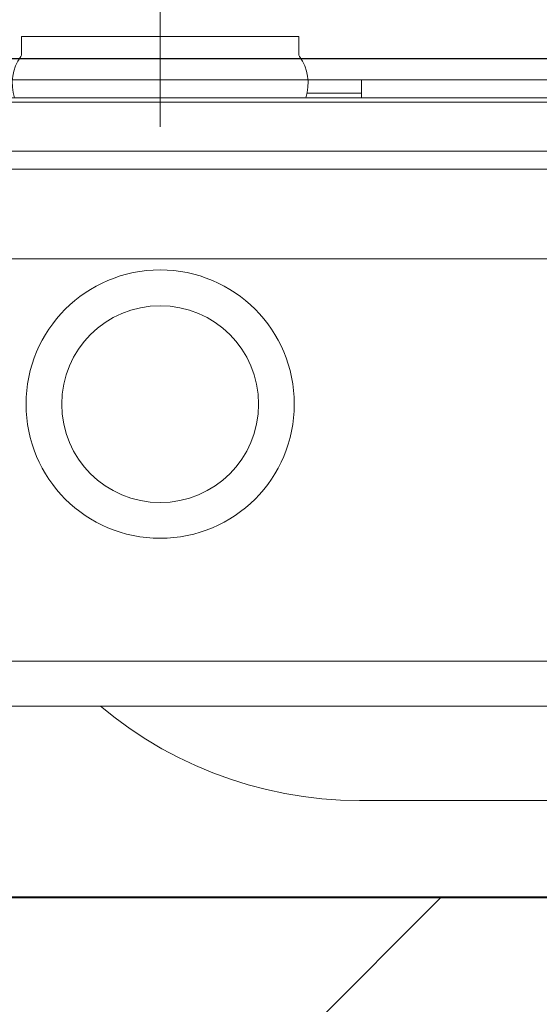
# Model space of a CAD drawing. Header units: millimetres. Extents: x -1893473 to 1546619, y -568027 to 942944.
# Tile 236 of 256: x 168474 to 168590, y -495583 to -495363. Entities that reach past the tile are written whole.
import ezdxf
from ezdxf.enums import TextEntityAlignment as Align

# ---------------------------------------------------------------- set-up
doc = ezdxf.new("R2010")
doc.units = ezdxf.units.MM
doc.header["$LTSCALE"] = 0.2
doc.layers.get('0').update_dxf_attribs({"lineweight": 0})
for name, color, linetype, lineweight in [('!! 0_Opis_pom', 9, 'Continuous', 13), ('!! 1_hatch projektowane ściany', 4, 'Continuous', 5), ('!! 1_OPIS POM NOWE', 140, 'Continuous', 5), ('!! 1_PROJ Sciany', 2, 'Continuous', 40), ('!! 2_wypos-sanitarne', 240, 'Continuous', 9), ('P-Opis nadproża', 150, 'Continuous', 9)]:
    doc.layers.add(name, color=color, linetype=linetype, lineweight=lineweight)
doc.layers.add('!! 1_zabudowa GK', color=33, linetype='Continuous')
doc.layers.add('!!_@ wypos sanit nd', color=7, linetype='Continuous', lineweight=0, plot=False)
doc.styles.add('ARIAL', font='tahoma.ttf')

# ---------------------------------------------------------------- blocks, each defined once
blk = doc.blocks.new('A$C324a30b8')
for points in [[(0, 0.01049), (0, -0.71083)], [(-0.17552, 0), (0.17552, 0)]]:
    blk.add_lwpolyline(points)
blk = doc.blocks.new('A$C4ebe9e89')
for points in [[(-0.18941, 0.17081), (-0.04454, 0.17081), (-0.04035, 0.17071), (-0.03616, 0.17042), (-0.032, 0.16993), (-0.02786, 0.16925), (-0.02376, 0.16837), (-0.0197, 0.16731), (-0.0157, 0.16606), (-0.01176, 0.16462), (-0.00789, 0.163), (-0.0041, 0.1612), (-0.0004, 0.15923), (0.0032, 0.15708), (0.00671, 0.15478), (0.0101, 0.1523), (0.01337, 0.14968)], [(0.16493, 0.14968), (-0.16477, 0.14968)], [(-0.11847, 0.04968), (-0.11847, 0.13968), (0.11153, 0.13968), (0.11153, 0.04968)], [(-0.16, 0.04668), (-0.16, 0.04968), (0.16, 0.04968), (0.16, 0.04668)], [(0.16, 0.02668), (0.157, 0.02968), (0.16, 0.02968), (-0.16, 0.02968), (-0.157, 0.02968), (-0.16, 0.02668)], [(0.10602, 0.02968), (0.10602, 0.0256), (-0.11847, 0.0256)], [(-0.045, 0.00968), (-0.045, 0.01368)], [(-0.03305, 0.00968), (-0.16, 0.00968), (-0.16, 0.01268)], [(-0.045, 0.01268), (-0.03283, 0.01268)]]:
    blk.add_lwpolyline(points)
blk.add_lwpolyline([(-0.11847, 0.01368), (0.11153, 0.01368), (0.11153, 0.01468), (-0.11847, 0.01468)], close=True)
blk.add_lwpolyline([(-0.04, 0.01368), (-0.03255, 0.01368, 0.236962), (-0.03118, 0.00443, -0.154353), (-0.031, 0.00386), (-0.031, 0), (0.031, 0), (0.031, 0.00386, -0.154353), (0.03118, 0.00443, 0.236962), (0.03256, 0.01368), (0.04, 0.01368)], format="xyb")
for radius in [0.03, 0.022]:
    blk.add_circle((0, 0.08218), radius)
blk = doc.blocks.new('A$C2EB40A8D')
at = {"layer": '!! 1_hatch projektowane ściany'}
h = blk.add_hatch(dxfattribs=at)
h.set_pattern_fill('ANSI31', color=256, scale=25)
h.set_pattern_definition([(45, (-604946.8, 1976053.4), (-56.1266008, 56.1266008), [])])
h.paths.add_polyline_path([(3298.87011, -1277.48603), (6407.5648, -1277.48603), (6407.5648, -1157.48603), (3298.87011, -1157.48603)])
blk.add_lwpolyline([(3298.87011, -1277.48603), (6407.5648, -1277.48603), (6407.5648, -1157.48603), (3298.87011, -1157.48603)], close=True, dxfattribs=at)
at = {"layer": '!! 1_PROJ Sciany'}
blk.add_lwpolyline([(6407.5648, -1157.48603), (3298.87011, -1157.48603)], dxfattribs=at)
at = {"layer": '!! 1_zabudowa GK'}
blk.add_lwpolyline([(6407.5648, -969.98603), (3298.87011, -969.98603)], dxfattribs=at)
at = {"layer": '!! 2_wypos-sanitarne', "xscale": 1000, "yscale": 1000, "zscale": 1000, "rotation": 180}
blk.add_blockref('A$C324a30b8', (4837.75685, -974.6955), dxfattribs=at)
at = {"layer": '!!_@ wypos sanit nd', "xscale": 1000, "yscale": 1000, "zscale": 1000, "rotation": 180}
blk.add_blockref('A$C4ebe9e89', (4837.75685, -965.0155), dxfattribs=at)
at = {"layer": '!! 0_Opis_pom', "ltscale": 0.7, "style": 'ARIAL'}
for tag, p in [('B1,21', (-891.77727, 31796.97458)), ('A1,16', (-13651.31084, 31587.95236)), ('B1,19', (-5798.61305, 31587.22944)), ('B1/17', (-9701.43347, 31565.05244)), ('1,23', (10805.41388, 31565.05244)), ('1,22', (4526.58954, 31507.65132)), ('A1,1', (-16866.13618, 31459.3792)), ('B1,18', (-7791.62894, 31330.08444)), ('B1,20', (-2961.4347, 31167.05787)), ('A1,6', (-19287.17717, 30923.71998)), ('B1,1', (14135.63445, 30913.92963)), ('B1,3', (17346.74696, 30023.81022)), ('B1,4', (29817.71501, 29157.67457)), ('A1,5', (-23454.5385, 28820.77901)), ('A1,2', (-17502.57721, 28602.57524)), ('B1,2D', (2616.16402, 28559.52261)), ('A1,15', (-13651.31084, 28261.46046)), ('B1,4', (29883.58177, 28158.35876)), ('B1,2B', (18801.54781, 27650.12382)), ('B1,2A', (13086.7373, 27376.04393)), ('A1,3', (-16846.27912, 25980.40356)), ('B1,8', (9089.53994, 25356.27639)), ('B1,6', (31915.87888, 23754.79829)), ('A1,4', (-24010.17576, 23559.17399)), ('B1,14', (-11621.32288, 23261.44183)), ('B1,13', (-3080.55208, 22924.09997)), ('B1,5', (29245.49088, 22896.69268)), ('B1,10', (3982.60923, 22874.21277)), ('B1,9', (5634.43488, 22623.92098)), ('B1,2C', (13327.26639, 22378.5328)), ('B1,7', (16398.41175, 22348.28836)), ('B1,11', (5553.20442, 20939.83877)), ('B1,12', (3693.27174, 20628.72148)), ('C1,3', (5969.08376, 16336.01084)), ('C1,2', (11955.93711, 11671.55655)), ('C1,1', (15659.17205, 11415.94196)), ('C1,4', (5140.00888, 9205.5831)), ('C1,5', (5680.4486, 6154.54995)), ('C1,10', (16327.05085, 6080.66085)), ('C1,9', (16526.57171, 3173.45283)), ('C1,6', (6367.37903, 2771.84181)), ('D0,18', (-1981.87701, -110.73158)), ('D0,7', (-13531.42299, -1159.67649)), ('C1,7', (7275.77161, -1303.00991)), ('D0,17', (2064.87671, -1345.69113)), ('D0,3', (-9324.21674, -1442.63631)), ('D0,6', (-17529.61851, -1957.37463)), ('D0,10', (-21369.4432, -2140.60378)), ('D,09', (-12990.08379, -2746.32902)), ('D0,2', (-5516.19514, -3101.87722)), ('D0,16', (2266.73061, -3284.15369)), ('D0,8', (-14357.79539, -3567.69719)), ('D0,5', (-10461.54478, -3629.26575)), ('D0,4', (-8396.53404, -4353.7937)), ('D0,15', (1974.41895, -5205.84774)), ('D0,1', (-5633.49598, -5662.48534)), ('D0,11', (-23334.09291, -6045.78706)), ('D0,12', (-22436.85763, -9302.9678)), ('D0,13', (-22436.85763, -11581.16526)), ('D0,14', (-13645.94445, -11884.57769))]:
    blk.add_attdef(tag, text='', height=119.68, dxfattribs=at).set_placement(p, align=Align.MIDDLE_CENTER)
at = {"layer": '!! 1_OPIS POM NOWE', "style": 'ARIAL'}
for tag, p in [('C1.7A', (7769.3756, 685.765)), ('C1.7C', (7655.80151, -2045.04756)), ('C1.8B', (10935.93068, -2107.41983)), ('C1.8A', (13897.39715, -2120.69016)), ('C1.7B', (8274.43201, -3270.18959)), ('E1.2', (16701.02923, -5331.07351)), ('E1.5E', (21974.23379, -5463.99012)), ('E1.5D', (24989.27391, -5785.36474)), ('E1.1', (8357.81567, -5851.01076)), ('E1.5C', (25222.53959, -6394.64172)), ('E1.5B', (27694.70831, -7009.86571)), ('E1.6', (5279.46063, -8141.28746)), ('E1.5A', (25547.9555, -8495.18994)), ('E1.5G', (23977.19473, -9792.46695)), ('E1.5F', (22414.7084, -9822.66389)), ('E1,4', (13935.69867, -10458.20073)), ('E1.5L', (28030.8296, -11267.7725)), ('E1.3', (5639.18862, -11994.01941)), ('E1.5H', (23988.49716, -12231.38049)), ('E1.5K', (27714.73934, -12977.98364)), ('E1.5I', (22290.68736, -13989.9049)), ('E1.5J', (27095.71534, -16088.17469))]:
    blk.add_attdef(tag, text='', height=119.68, dxfattribs=at).set_placement(p, align=Align.MIDDLE_CENTER)

msp = doc.modelspace()

# ---------------------------------------------------------------- block references
at = {"layer": 'P-Opis nadproża', "color": 4}
msp.add_blockref('A$C2EB40A8D', (163667.94092, -494401.63474), dxfattribs=at)

doc.saveas('drawing.dxf')
